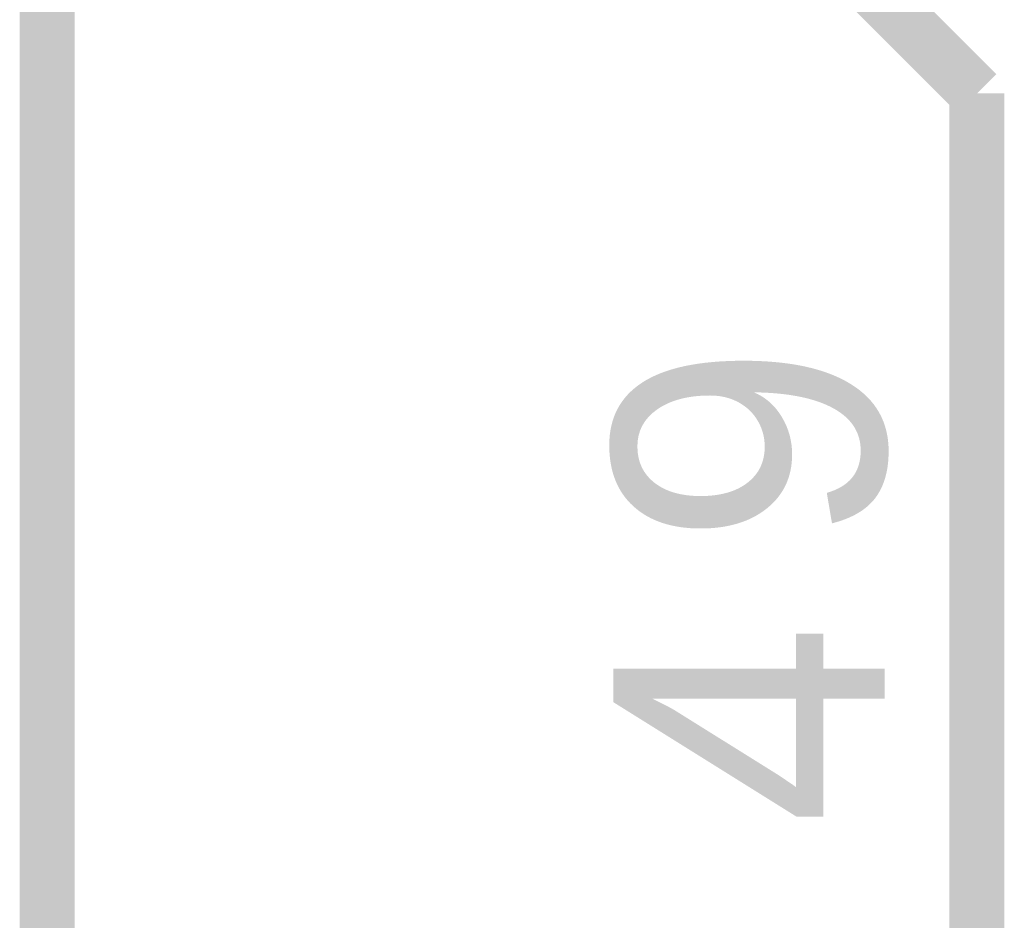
# Model space of a CAD drawing. Extents: x 0 to 22, y 0 to 17.
# Tile 8 of 62: x 4.495 to 4.707, y 11.522 to 11.716. Entities that reach past the tile are written whole.
import ezdxf

# ---------------------------------------------------------------- set-up
doc = ezdxf.new("R2010")
doc.units = 0
doc.layers.add('SHEET', color=255, linetype='CONTINUOUS')

msp = doc.modelspace()

# ---------------------------------------------------------------- linework, layer by layer
at = {"layer": 'SHEET', "const_width": 0.0118}
for points in [[(4.50049, 12.69992), (4.50049, 11)], [(4.7006, 11.69992), (4.60065, 11.79987)], [(4.7006, 10.39983), (4.7006, 11.69992)]]:
    msp.add_lwpolyline(points, dxfattribs=at)

# ---------------------------------------------------------------- texts
at = {"layer": 'SHEET'}
for s, p in [('9', (4.68078, 11.60267)), ('4', (4.68078, 11.54257))]:
    msp.add_text(s, height=0.05843, rotation=90, dxfattribs=at).set_placement(p)

doc.saveas('drawing.dxf')
